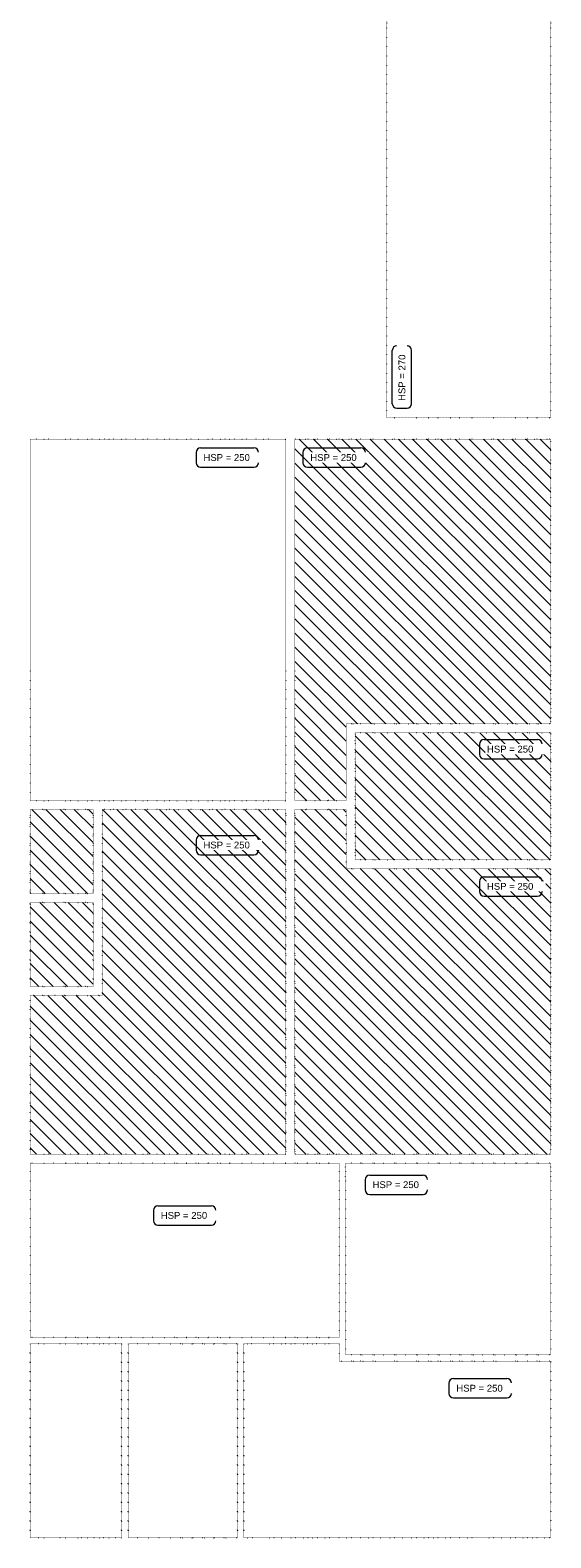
# Model space of a CAD drawing. Header units: millimetres. Extents: x -21522 to 71342, y -39668 to 2056.
# Tile 255 of 256: x 60414 to 66128, y -32809 to -16251. Entities that reach past the tile are written whole.
import ezdxf

# ---------------------------------------------------------------- set-up
doc = ezdxf.new("R2010")
doc.units = ezdxf.units.MM
doc.linetypes.add('Contour peu visible', pattern=[4, 0, -4])
doc.layers.add('A-CLNG', color=13, linetype='Continuous', lineweight=13)
doc.layers.add('A-CLNG-IDEN', color=151, linetype='Continuous', lineweight=9)
doc.styles.add('Arial_1', font='arial.ttf', dxfattribs={"height": 75})
pattern_1 = [(135, (53046.72, 0), (-77.78175, -77.78175), [])]

# ---------------------------------------------------------------- blocks, each defined once
blk = doc.blocks.new('HSP_plafond_ - Cadré-862840-00_RDC repérage - Dépendante 2')
at = {"layer": 'A-CLNG-IDEN'}
for p, q in [((-6.86, 1.31), (-6.86, -0.93)), ((-5.86, 2.31), (5.86, 2.31)), ((6.86, 1.31), (6.86, -0.93)), ((-5.86, -1.93), (5.86, -1.93))]:
    blk.add_line(p, q, dxfattribs=at)
for centre, start, end in [((-5.86, 1.31), 90, 180), ((5.86, 1.31), 0, 90), ((-5.86, -0.93), 180, 270), ((5.86, -0.93), 270, 360)]:
    blk.add_arc(centre, 1, start, end, dxfattribs=at)

msp = doc.modelspace()

# ---------------------------------------------------------------- hatches: boundary and pattern name
at = {"layer": 'A-CLNG', "linetype": 'Contour peu visible'}
h = msp.add_hatch(dxfattribs=at)
h.set_pattern_fill('FP_107', color=21, style=0, pattern_type=2)
h.set_pattern_definition(pattern_1)
h.paths.add_polyline_path([(66128.5, -28594.8), (66128.5, -25460.2), (63883.5, -25460.2), (63883.5, -24808.2), (63318.9, -24808.2), (63318.9, -28594.8)])
h.paths.add_polyline_path([(63981.5, -25362.2), (66128.5, -25362.2), (66128.5, -23968.2), (63981.5, -23968.2)])
h.paths.add_polyline_path([(63318.9, -24710.2), (63883.5, -24710.2), (63883.5, -23870.2), (66128.5, -23870.2), (66128.5, -20742.6), (63318.9, -20742.6)])
h = msp.add_hatch(dxfattribs=at)
h.set_pattern_fill('FP_107', color=21, style=0, pattern_type=2)
h.set_pattern_definition(pattern_1)
h.paths.add_polyline_path([(63220.9, -28594.8), (63220.9, -24808.2), (61203.5, -24808.2), (61203.5, -26852.2), (60414.4, -26852.2), (60414.4, -28594.8)])
h = msp.add_hatch(dxfattribs=at)
h.set_pattern_fill('FP_107', color=21, style=0, pattern_type=2)
h.set_pattern_definition(pattern_1)
h.paths.add_polyline_path([(61105.5, -25732.2), (61105.5, -24808.2), (60414.4, -24808.2), (60414.4, -25732.2)])
h = msp.add_hatch(dxfattribs=at)
h.set_pattern_fill('FP_107', color=21, style=0, pattern_type=2)
h.set_pattern_definition(pattern_1)
h.paths.add_polyline_path([(61105.5, -26754.2), (61105.5, -25830.2), (60414.4, -25830.2), (60414.4, -26754.2)])

# ---------------------------------------------------------------- linework, layer by layer
at = {"layer": 'A-CLNG', "color": 253, "linetype": 'Contour peu visible'}
for p, q in [((64328.5, -2273.1), (64328.5, -20507.6)), ((64328.5, -20507.6), (64328.5, -2273.1)), ((66128.5, -20507.6), (66128.5, -2273.1)), ((66128.5, -2273.1), (66128.5, -20507.6)), ((64328.5, -20507.6), (66128.5, -20507.6)), ((66128.5, -20507.6), (64328.5, -20507.6)), ((63220.9, -20742.6), (60414.4, -20742.6)), ((60414.4, -20742.6), (60414.4, -24716.2)), ((60414.4, -24716.2), (60414.4, -20742.6)), ((60414.4, -20742.6), (63220.9, -20742.6)), ((63220.9, -24716.2), (63220.9, -20742.6)), ((63220.9, -20742.6), (63220.9, -24716.2)), ((66128.5, -20742.6), (63318.9, -20742.6)), ((63318.9, -20742.6), (63318.9, -24710.2)), ((63318.9, -24710.2), (63318.9, -20742.6)), ((63318.9, -20742.6), (66128.5, -20742.6)), ((66128.5, -23870.2), (66128.5, -20742.6)), ((66128.5, -20742.6), (66128.5, -23870.2)), ((63883.5, -24710.2), (63883.5, -23870.2)), ((63883.5, -23870.2), (66128.5, -23870.2)), ((66128.5, -23870.2), (63883.5, -23870.2)), ((63883.5, -23870.2), (63883.5, -24710.2)), ((66128.5, -23968.2), (63981.5, -23968.2)), ((63981.5, -23968.2), (63981.5, -25362.2)), ((63981.5, -25362.2), (63981.5, -23968.2)), ((63981.5, -23968.2), (66128.5, -23968.2)), ((66128.5, -25362.2), (66128.5, -23968.2)), ((66128.5, -23968.2), (66128.5, -25362.2)), ((60414.4, -24716.2), (63220.9, -24716.2)), ((63220.9, -24716.2), (60414.4, -24716.2)), ((61105.5, -24808.2), (60414.4, -24808.2)), ((60414.4, -24808.2), (60414.4, -25732.2)), ((60414.4, -25732.2), (60414.4, -24808.2)), ((60414.4, -24808.2), (61105.5, -24808.2)), ((61105.5, -25732.2), (61105.5, -24808.2)), ((61105.5, -24808.2), (61105.5, -25732.2)), ((61203.5, -24808.2), (61203.5, -26852.2)), ((63220.9, -24808.2), (61203.5, -24808.2)), ((61203.5, -24808.2), (63220.9, -24808.2)), ((61203.5, -26852.2), (61203.5, -24808.2)), ((63220.9, -28594.8), (63220.9, -24808.2)), ((63220.9, -24808.2), (63220.9, -28594.8)), ((63318.9, -24710.2), (63883.5, -24710.2)), ((63883.5, -24710.2), (63318.9, -24710.2)), ((63883.5, -24808.2), (63318.9, -24808.2)), ((63318.9, -24808.2), (63318.9, -28594.8)), ((63318.9, -28594.8), (63318.9, -24808.2)), ((63318.9, -24808.2), (63883.5, -24808.2)), ((63883.5, -25460.2), (63883.5, -24808.2)), ((63883.5, -24808.2), (63883.5, -25460.2)), ((66128.5, -25460.2), (63883.5, -25460.2)), ((63883.5, -25460.2), (66128.5, -25460.2)), ((63981.5, -25362.2), (66128.5, -25362.2)), ((66128.5, -25362.2), (63981.5, -25362.2)), ((66128.5, -28594.8), (66128.5, -25460.2)), ((66128.5, -25460.2), (66128.5, -28594.8)), ((60414.4, -25732.2), (61105.5, -25732.2)), ((61105.5, -25732.2), (60414.4, -25732.2)), ((60414.4, -25830.2), (60414.4, -26754.2)), ((61105.5, -25830.2), (60414.4, -25830.2)), ((60414.4, -25830.2), (61105.5, -25830.2)), ((60414.4, -26754.2), (60414.4, -25830.2)), ((61105.5, -26754.2), (61105.5, -25830.2)), ((61105.5, -25830.2), (61105.5, -26754.2)), ((60414.4, -26754.2), (61105.5, -26754.2)), ((61105.5, -26754.2), (60414.4, -26754.2)), ((61203.5, -26852.2), (60414.4, -26852.2)), ((60414.4, -26852.2), (60414.4, -28594.8)), ((60414.4, -28594.8), (60414.4, -26852.2)), ((60414.4, -26852.2), (61203.5, -26852.2)), ((60414.4, -28594.8), (63220.9, -28594.8)), ((63220.9, -28594.8), (60414.4, -28594.8)), ((63318.9, -28594.8), (66128.5, -28594.8)), ((66128.5, -28594.8), (63318.9, -28594.8)), ((63804.7, -28692.8), (60414.4, -28692.8)), ((60414.4, -28692.8), (60414.4, -30608.7)), ((60414.4, -30608.7), (60414.4, -28692.8)), ((60414.4, -28692.8), (63804.7, -28692.8)), ((63804.7, -30608.7), (63804.7, -28692.8)), ((63804.7, -28692.8), (63804.7, -30608.7)), ((63875.7, -28692.8), (63875.7, -30798.2)), ((66128.5, -28692.8), (63875.7, -28692.8)), ((63875.7, -28692.8), (66128.5, -28692.8)), ((63875.7, -30798.2), (63875.7, -28692.8)), ((66128.5, -30798.2), (66128.5, -28692.8)), ((66128.5, -28692.8), (66128.5, -30798.2)), ((60414.4, -30608.7), (63804.7, -30608.7)), ((63804.7, -30608.7), (60414.4, -30608.7)), ((61418.3, -30679.7), (60414.4, -30679.7)), ((60414.4, -30679.7), (60414.4, -32808.6)), ((60414.4, -32808.6), (60414.4, -30679.7)), ((60414.4, -30679.7), (61418.3, -30679.7)), ((61418.3, -32808.6), (61418.3, -30679.7)), ((61418.3, -30679.7), (61418.3, -32808.6)), ((62689.3, -30679.7), (61489.3, -30679.7)), ((61489.3, -30679.7), (61489.3, -32808.6)), ((61489.3, -32808.6), (61489.3, -30679.7)), ((61489.3, -30679.7), (62689.3, -30679.7)), ((62689.3, -32808.6), (62689.3, -30679.7)), ((62689.3, -30679.7), (62689.3, -32808.6)), ((63804.7, -30679.7), (62760.3, -30679.7)), ((62760.3, -30679.7), (62760.3, -32808.6)), ((62760.3, -32808.6), (62760.3, -30679.7)), ((62760.3, -30679.7), (63804.7, -30679.7)), ((63804.7, -30869.2), (63804.7, -30679.7)), ((63804.7, -30679.7), (63804.7, -30869.2)), ((66128.5, -30869.2), (63804.7, -30869.2)), ((63804.7, -30869.2), (66128.5, -30869.2)), ((63875.7, -30798.2), (66128.5, -30798.2)), ((66128.5, -30798.2), (63875.7, -30798.2)), ((66128.5, -32808.6), (66128.5, -30869.2)), ((66128.5, -30869.2), (66128.5, -32808.6)), ((60414.4, -32808.6), (61418.3, -32808.6)), ((61418.3, -32808.6), (60414.4, -32808.6)), ((61489.3, -32808.6), (62689.3, -32808.6)), ((62689.3, -32808.6), (61489.3, -32808.6)), ((62760.3, -32808.6), (66128.5, -32808.6)), ((66128.5, -32808.6), (62760.3, -32808.6))]:
    msp.add_line(p, q, dxfattribs=at)

# ---------------------------------------------------------------- block references
at = {"layer": 'A-CLNG-IDEN', "xscale": 49.99999999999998, "yscale": 49.99999999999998, "zscale": 49.99999999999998, "rotation": 89.99999999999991}
msp.add_blockref('HSP_plafond_ - Cadré-862840-00_RDC repérage - Dépendante 2', (64504.5, -20060.9), dxfattribs=at)
at = {"layer": 'A-CLNG-IDEN', "xscale": 49.99999999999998, "yscale": 49.99999999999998, "zscale": 49.99999999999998}
for p in [(62577.8, -20954.7), (63750.7, -20954.7), (65689.2, -24157.2), (62577.8, -25210.4), (65689.2, -25664.3), (64433.5, -28940.7), (62109.6, -29278.4), (65353.1, -31175.7)]:
    msp.add_blockref('HSP_plafond_ - Cadré-862840-00_RDC repérage - Dépendante 2', p, dxfattribs=at)

# ---------------------------------------------------------------- next in the draw order: texts
at = {"layer": 'A-CLNG-IDEN', "insert": (64456.7, -20322.9), "char_height": 75, "width": 625.316, "attachment_point": 1, "rotation": 90, "style": 'Arial_1', "bg_fill": 3, "box_fill_scale": 1.25, "bg_fill_color": 256, "bg_fill_true_color": 13158600, "bg_fill_transparency": 0}
msp.add_mtext('HSP = 270', dxfattribs=at)
at = {"layer": 'A-CLNG-IDEN', "char_height": 75, "width": 625.316, "attachment_point": 1, "style": 'Arial_1', "bg_fill": 3, "box_fill_scale": 1.25, "bg_fill_color": 256, "bg_fill_true_color": 13158600, "bg_fill_transparency": 0}
for insert in [(62315.8, -20906.8), (63488.7, -20906.8), (65427.1, -24109.3), (62315.8, -25162.5), (65427.1, -25616.4), (64171.5, -28892.8), (61847.5, -29230.5), (65091.1, -31127.8)]:
    msp.add_mtext('HSP = 250', dxfattribs=dict(at, insert=insert))

doc.saveas('drawing.dxf')
